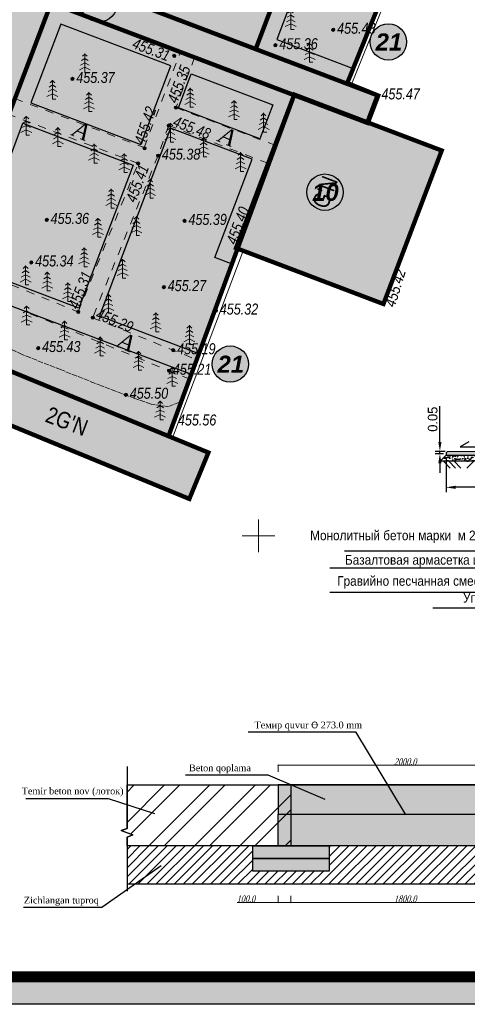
# Model space of a CAD drawing. Extents: x 339261 to 398512, y 4142390 to 4214102.
# Tile 2 of 36: x 398278 to 398319, y 4213857 to 4213947. Entities that reach past the tile are written whole.
import ezdxf
from ezdxf.enums import TextEntityAlignment as Align

# ---------------------------------------------------------------- set-up
doc = ezdxf.new("R2010")
doc.units = 0
doc.header["$LTSCALE"] = 0.5
doc.header["$MEASUREMENT"] = 0
for name, pattern in [('Build_Contour_Notresid_m1', [1, 1, 0]), ('Fence_Stone_Contour_Mr1m_m1', [1, 1, 0]), ('Footway_NotBorder_Line_m1', [3, 1.5, -1.5]), ('Relef_Horizontal_Basic_m1', [1, 1, 0]), ('ГОСТ 2.303 6', [12, 8, -1.5, 1, -1.5])]:
    doc.linetypes.add(name, pattern=pattern)
for name, color, linetype, lineweight in [('.', 7, 'Continuous', 15), ('Yozuvlar', 250, 'Continuous', 18), ('ОКНА', 5, 'Continuous', 15)]:
    doc.layers.add(name, color=color, linetype=linetype, lineweight=lineweight)
for name, color, linetype, lineweight, true_color in [('AUTO#_ROADS_EXIST_L', 7, 'Continuous', 15, 0x000000), ('AUTO#_ROADS_MTRAL_T', 7, 'Continuous', 15, 0x000000), ('GREEN_VGTAT_SRVEY_B', 7, 'Continuous', 15, 0x000000)]:
    doc.layers.add(name, color=color, linetype=linetype, lineweight=lineweight, true_color=true_color)
doc.layers.add('Bino', color=7, linetype='Continuous')
doc.layers.add('TREE', color=74, linetype='Continuous')
for name, color, linetype, true_color in [('BUILD_NORES_CNTUR_P', 7, 'Continuous', 0x000000), ('BUILD_NORES_TITLE_T', 7, 'Continuous', 0x000000), ('FENCE_GRDRL_#####_L', 7, 'Continuous', 0x000000), ('GEODS_POINT_GRID#_B', 7, 'Continuous', 0x000000), ('RELEF_HRZNT_BASIC_L', 7, 'Continuous', 0x000000), ('RELEF_POINT_PICKT_B', 7, 'Continuous', 0x000000), ('RELEF_POINT_PICKT_T', 7, 'Continuous', 0x000000)]:
    doc.layers.add(name, color=color, linetype=linetype, true_color=true_color)
doc.styles.add('ESKD1', font='times.ttf', dxfattribs={"width": 0.8, "oblique": 15})
doc.styles.add('seviyorum', font='times.ttf')
doc.styles.add('SHRFT', font='TXT', dxfattribs={"width": 0.875})
doc.styles.add('БМ-431 (Times New Roman К)', font='timesi.ttf', dxfattribs={"height": 1})
doc.styles.add('Д-431 (Arial Narrow К)', font='ARIALNI.TTF', dxfattribs={"height": 1})
doc.styles.add('Р-131 (Arial Narrow)', font='ARIALN.TTF', dxfattribs={"height": 1})
doc.linetypes.add('Fence_Stone_Mr1m_08_m1', pattern='A,8,[1,Topography.shx,S=0.8,R=90,X=0,Y=0],0', length=8)
doc.dimstyles.new('Copy of GENPLAN', dxfattribs={"dimtxt": 1, "dimasz": 0.8, "dimexe": 1.3, "dimexo": 1.5, "dimgap": 0.1, "dimtad": 1, "dimtoh": 1, "dimdec": 1, "dimzin": 0, "dimdsep": 46, "dimtxsty": 'ESKD1', "dimblk1": 'OBLIQUE', "dimblk2": 'OBLIQUE', "dimsah": 1, "dimcen": -1, "dimadec": 0, "dimazin": 1, "dimtfac": 0.75, "dimtdec": 1, "dimtmove": 0, "dimatfit": 2, "dimfxl": 1, "dimtvp": 1.2, "dimlwd": 5, "dimlwe": 5, "dimarcsym": 0})
doc.dimstyles.new('ISO-25', dxfattribs={"dimtxt": 2.5, "dimasz": 2.5, "dimexe": 1.25, "dimexo": 0.625, "dimtad": 1, "dimtxsty": 'Standard', "dimcen": 2.5, "dimadec": 0, "dimazin": 0, "dimtfac": 1, "dimtmove": 0, "dimatfit": 3, "dimfxl": 1, "dimarcsym": 0})
pattern_1 = [(12.949675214, (0, 0), (0.225141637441, 0.359598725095), [0.15, -0.45]), (102.949675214, (0.0899, -0.0563), (-0.359598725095, 0.225141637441), [0.15, -0.45])]

# ---------------------------------------------------------------- blocks, each defined once
blk = doc.blocks.new('GreenSpruce_m1')
at = {"layer": 'GREEN_VGTAT_SRVEY_B', "color": 18, "linetype": 'Continuous', "lineweight": 13, "true_color": 0x000000, "flags": 128}
for points in [[(-0.8, 1.4), (0, 1.8), (0.8, 1.4)], [(-0.62, 2.2), (0, 2.6), (0.62, 2.2)], [(-0.44, 3), (0, 3.4), (0.44, 3)], [(0, 3.5), (0, 0), (0.6, 0)], [(-1, 0.5), (0, 1), (1, 0.5)]]:
    blk.add_lwpolyline(points, dxfattribs=at)
blk = doc.blocks.new('CrossCoord_m1')
at = {"layer": 'GEODS_POINT_GRID#_B', "color": 3, "lineweight": 20, "true_color": 0x00ff00, "flags": 128}
for points in [[(0, 3), (0, -3)], [(-3, 0), (3, 0)]]:
    blk.add_lwpolyline(points, dxfattribs=at)
blk = doc.blocks.new('PointHight_m1')
at = {"layer": 'RELEF_POINT_PICKT_B', "linetype": 'Continuous', "lineweight": 15, "true_color": 0x000000}
h = blk.add_hatch(color=18, dxfattribs=at)
edge = h.paths.add_edge_path()
edge.add_arc((0, 0), 0.3, 0, 360)
at = {"layer": 'RELEF_POINT_PICKT_B', "color": 18, "linetype": 'Continuous', "lineweight": 15, "true_color": 0x000000}
blk.add_circle((0, 0), 0.3, dxfattribs=at)
blk.add_point((0, 0), dxfattribs=at)
blk = doc.blocks.new('wdqwqwwq')
at = {"layer": 'AUTO#_ROADS_EXIST_L', "color": 18, "linetype": 'Footway_NotBorder_Line_m1', "lineweight": 15, "true_color": 0x000000, "elevation": 455.213}
blk.add_lwpolyline([(398293.751, 4213914.285), (398242.71, 4213935.26), (398260.53, 4213979.88), (398261.861, 4213983.549)], dxfattribs=at)
at = {"layer": 'AUTO#_ROADS_EXIST_L', "color": 18, "linetype": 'Footway_NotBorder_Line_m1', "lineweight": 15, "true_color": 0x000000}
for points in [[(398256.669, 4213964.509), (398245.45, 4213935.82), (398283.556, 4213920.441), (398289.02, 4213933.98), (398277.233, 4213938.453), (398277.782, 4213939.898), (398289.568, 4213935.425), (398292.875, 4213944.137)], [(398294.172, 4213943.645), (398292.47, 4213939.07), (398301.51, 4213935.639)], [(398300.886, 4213933.996), (398291.81, 4213937.44), (398290.84, 4213934.69), (398290.84, 4213934.69)], [(398290.84, 4213934.69), (398284.874, 4213919.909), (398294.42, 4213916.056)]]:
    blk.add_lwpolyline(points, dxfattribs=at)
at = {"layer": 'BUILD_NORES_CNTUR_P', "color": 18, "linetype": 'Build_Contour_Notresid_m1', "lineweight": 13, "true_color": 0x000000, "flags": 128}
for points in [[(398287.968, 4213948.882), (398293.719, 4213964.038), (398305.494, 4213959.569), (398299.743, 4213944.413)], [(398259.8, 4213956.69), (398260.756, 4213959.209), (398310.863, 4213940.193), (398309.906, 4213937.673)], [(398264.25, 4213939.05), (398275.8, 4213934.67), (398281.088, 4213948.611), (398269.542, 4213952.993)], [(398269.911, 4213913.164), (398293.692, 4213903.376), (398295.431, 4213907.602), (398271.65, 4213917.38)]]:
    blk.add_lwpolyline(points, close=True, dxfattribs=at)
at = {"layer": 'BUILD_NORES_CNTUR_P', "color": 18, "linetype": 'Build_Contour_Notresid_m1', "lineweight": 13, "true_color": 0x000000, "elevation": 455.402}
blk.add_lwpolyline([(398303.264, 4213940.261), (398316.709, 4213935.158), (398311.395, 4213921.157), (398297.95, 4213926.26)], close=True, dxfattribs=at)
at = {"layer": 'FENCE_GRDRL_#####_L', "color": 18, "linetype": 'Fence_Stone_Contour_Mr1m_m1', "lineweight": 13, "true_color": 0x000000}
for points, elevation in [([(398308.072, 4213941.252), (398314.41, 4213956.93), (398323.68, 4213978.89), (398341.708, 4213971.28)], 455.484), ([(398291.794, 4213909.099), (398298.231, 4213926.153)], 455.56)]:
    blk.add_lwpolyline(points, dxfattribs=dict(at, elevation=elevation))
at = {"layer": 'FENCE_GRDRL_#####_L', "color": 18, "linetype": 'Fence_Stone_Mr1m_08_m1', "lineweight": 13, "true_color": 0x000000}
for points, elevation in [([(398308.447, 4213941.11), (398314.78, 4213956.777), (398323.893, 4213978.366), (398341.552, 4213970.911)], 455.484), ([(398292.168, 4213908.958), (398298.606, 4213926.012)], 455.56)]:
    blk.add_lwpolyline(points, dxfattribs=dict(at, elevation=elevation))
at = {"layer": 'RELEF_HRZNT_BASIC_L', "color": 34, "linetype": 'Relef_Horizontal_Basic_m1', "lineweight": 15, "true_color": 0xa55200, "elevation": 455.5}
blk.add_lwpolyline([(398293.007, 4213912.312), (398292.81, 4213912.2), (398291.72, 4213911.79), (398290.21, 4213912.03), (398288.72, 4213912.53), (398285.68, 4213913.69), (398282.02, 4213915.14), (398278.46, 4213916.54), (398275.92, 4213917.76), (398274.56, 4213918.82), (398273.23, 4213919.93), (398272.77, 4213920.48), (398272.53, 4213920.77), (398271.82, 4213921.84), (398270.59, 4213923.63), (398270.425, 4213923.87)], dxfattribs=at)
at = {"layer": 'GEODS_POINT_GRID#_B', "color": 3, "true_color": 0x00ff00, "xscale": 0.5, "yscale": 0.5, "zscale": 0.5}
blk.add_blockref('CrossCoord_m1', (398300, 4213900), dxfattribs=at)
at = {"layer": 'GREEN_VGTAT_SRVEY_B', "color": 18, "true_color": 0x000000, "xscale": 0.5, "yscale": 0.5, "zscale": 0.5}
for p in [(398302.939, 4213946.214), (398304.664, 4213943.216), (398284.161, 4213942.258), (398281.205, 4213939.842), (398293.777, 4213939.118), (398284.537, 4213938.72), (398297.769, 4213937.978), (398278.819, 4213936.548), (398300.458, 4213936.839), (398281.703, 4213935.529), (398291.972, 4213935.919), (398285.01, 4213934.019), (398294.995, 4213934.582), (398287.754, 4213933.14), (398298.363, 4213933.245), (398290.114, 4213930.814), (398286.569, 4213929.906), (398285.36, 4213927.25), (398288.862, 4213927.407), (398284.095, 4213924.56), (398287.609, 4213923.504), (398278.762, 4213922.909), (398280.732, 4213922.349), (398282.616, 4213921.371), (398286.314, 4213920.313), (398278.855, 4213919.245), (398290.632, 4213918.631), (398282.312, 4213917.881), (398293.698, 4213917.466), (398285.555, 4213916.431), (398289.055, 4213915.11), (398292.135, 4213913.65), (398291.025, 4213910.581)]:
    blk.add_blockref('GreenSpruce_m1', p, dxfattribs=at)
at = {"layer": 'RELEF_POINT_PICKT_B', "color": 18, "true_color": 0x000000, "xscale": 0.5, "yscale": 0.5, "zscale": 0.5}
for p in [(398306.82, 4213946.18, 455.426), (398301.55, 4213944.77, 455.364), (398292.32, 4213943.79, 455.31), (398283.03, 4213941.69, 455.365), (398310.86, 4213940.19, 455.47), (398292.47, 4213939.07, 455.353), (398291.81, 4213937.44, 455.48), (398289.61, 4213935.36, 455.419), (398290.84, 4213934.69, 455.382), (398289.02, 4213933.98, 455.405), (398280.69, 4213928.83, 455.362), (398293.26, 4213928.74, 455.386), (398297.95, 4213926.26, 455.402), (398279.28, 4213924.95, 455.338), (398291.37, 4213922.7, 455.269), (398311.39, 4213921.16, 455.42), (398283.56, 4213920.43, 455.305), (398296.12, 4213920.56, 455.32), (398284.89, 4213919.91, 455.287), (398279.91, 4213917.14, 455.429), (398292.23, 4213916.94, 455.193), (398291.84, 4213915.07, 455.213), (398287.91, 4213912.88, 455.496), (398292.3, 4213910.44, 455.56)]:
    blk.add_blockref('PointHight_m1', p, dxfattribs=at)
at = {"layer": 'AUTO#_ROADS_MTRAL_T', "color": 18, "true_color": 0x000000, "style": 'БМ-431 (Times New Roman К)'}
for p in [(398283.553, 4213936.281, -455.213), (398296.873, 4213935.744, -455.213), (398287.649, 4213917.007)]:
    blk.add_text('A', height=1.5, rotation=336.71429, dxfattribs=at).set_placement(p, align=Align.CENTER)
at = {"layer": 'BUILD_NORES_TITLE_T', "color": 18, "true_color": 0x000000, "style": 'Р-131 (Arial Narrow)'}
for s, rotation, p in [("G'N", 69.21698, (398306.058, 4213931.358, 455.601)), ("2G'N", 339.21698, (398282.525, 4213910.463, 455.604))]:
    blk.add_text(s, height=1.5, rotation=rotation, dxfattribs=at).set_placement(p, align=Align.MIDDLE)
at = {"layer": 'RELEF_POINT_PICKT_T', "color": 18, "true_color": 0x000000, "style": 'Д-431 (Arial Narrow К)'}
for s, p in [('455.43', (398307.17, 4213946.315, 455.426)), ('455.36', (398301.9, 4213944.905, 455.364)), ('455.37', (398283.38, 4213941.825, 455.365)), ('455.47', (398311.21, 4213940.325, 455.47)), ('455.38', (398291.19, 4213934.825, 455.382)), ('455.36', (398281.04, 4213928.965, 455.362)), ('455.39', (398293.61, 4213928.875, 455.386)), ('455.34', (398279.63, 4213925.085, 455.338)), ('455.27', (398291.72, 4213922.835, 455.269)), ('455.32', (398296.47, 4213920.695, 455.32)), ('455.43', (398280.26, 4213917.275, 455.429)), ('455.19', (398292.58, 4213917.075, 455.193)), ('455.21', (398292.19, 4213915.205, 455.213)), ('455.50', (398288.26, 4213913.015, 455.496)), ('455.56', (398292.65, 4213910.575, 455.56))]:
    blk.add_text(s, height=1, dxfattribs=at).set_placement(p, align=Align.MIDDLE_LEFT)
for s, rotation, p in [('455.31', 339.21698, (398288.585, 4213945, 455.31)), ('455.35', 69.21698, (398292.11, 4213939.574, 455.353)), ('455.42', 71.37497, (398289.104, 4213935.79, 455.419)), ('455.48', 339.21698, (398292.294, 4213937.874, 455.48)), ('455.41', 69.21698, (398288.324, 4213930.513, 455.405)), ('455.40', 69.21698, (398297.485, 4213926.676, 455.402)), ('455.42', 73.01387, (398311.953, 4213920.949, 455.42)), ('455.31', 68.24379, (398283.083, 4213920.805, 455.305)), ('455.29', 337.80511, (398285.265, 4213920.324, 455.287))]:
    blk.add_text(s, height=1, rotation=rotation, dxfattribs=at).set_placement(p, align=Align.MIDDLE_LEFT)
blk = doc.blocks.new('ЦЕППП3П')
at = {"layer": '.', "linetype": 'ByBlock', "lineweight": 30, "true_color": 0xffffff}
h = blk.add_hatch(color=7, dxfattribs=at)
h.dxf.hatch_style = 1
edge = h.paths.add_edge_path()
edge.add_arc((45296.45, 54957.093), 1.274, 0, 360)
at = {"color": 0, "linetype": 'ByBlock', "lineweight": 25}
blk.add_circle((45296.45, 54957.093), 1.274, dxfattribs=at)
blk = doc.blocks.new('_Oblique')
at = {"color": 0, "linetype": 'ByBlock', "lineweight": -2}
blk.add_line((-0.5, -0.5), (0.5, 0.5), dxfattribs=at)
blk = doc.blocks.new('*D123')
at = {"color": 0, "lineweight": 5, "transparency": 16777216}
for p, q in [((391864.35, 4215520.66), (391858.27, 4215520.66)), ((391864.35, 4215521.66), (391864.35, 4215520.66)), ((391866.24, 4215520.66), (391864.35, 4215520.66)), ((391866.24, 4215521.66), (391866.24, 4215520.66))]:
    blk.add_line(p, q, dxfattribs=at)
at = {"layer": 'Defpoints', "color": 0, "lineweight": 30, "transparency": 16777216}
for p in [(391864.35, 4215529.05), (391866.24, 4215529.05), (391866.24, 4215520.66)]:
    blk.add_point(p, dxfattribs=at)
at = {"color": 0, "lineweight": 5, "transparency": 16777216, "xscale": 0.1, "yscale": 0.1, "zscale": 0.1, "rotation": 180}
blk.add_blockref('_Oblique', (391864.35, 4215520.66), dxfattribs=at)
at = {"color": 0, "lineweight": 5, "transparency": 16777216, "xscale": 0.1, "yscale": 0.1, "zscale": 0.1}
blk.add_blockref('_Oblique', (391866.24, 4215520.66), dxfattribs=at)
at = {"color": 0, "lineweight": 30, "transparency": 16777216, "insert": (391859.56, 4215521.18), "char_height": 0.1, "attachment_point": 5, "style": 'ESKD1'}
blk.add_mtext('{\\H10x;100.0}', dxfattribs=at)
blk = doc.blocks.new('*D124')
at = {"color": 0, "lineweight": 5, "transparency": 16777216}
for p, q in [((391866.24, 4215521.66), (391866.24, 4215520.66)), ((391866.24, 4215520.66), (391900.14, 4215520.66)), ((391900.14, 4215521.66), (391900.14, 4215520.66))]:
    blk.add_line(p, q, dxfattribs=at)
at = {"layer": 'Defpoints', "color": 0, "lineweight": 30, "transparency": 16777216}
for p in [(391866.24, 4215529.05), (391900.14, 4215529.05), (391900.14, 4215520.66)]:
    blk.add_point(p, dxfattribs=at)
at = {"color": 0, "lineweight": 5, "transparency": 16777216, "xscale": 0.1, "yscale": 0.1, "zscale": 0.1, "rotation": 180}
blk.add_blockref('_Oblique', (391866.24, 4215520.66), dxfattribs=at)
at = {"color": 0, "lineweight": 5, "transparency": 16777216, "xscale": 0.1, "yscale": 0.1, "zscale": 0.1}
blk.add_blockref('_Oblique', (391900.14, 4215520.66), dxfattribs=at)
at = {"color": 0, "lineweight": 30, "transparency": 16777216, "insert": (391883.19, 4215521.18), "char_height": 0.1, "attachment_point": 5, "style": 'ESKD1'}
blk.add_mtext('{\\H10x;1800.0}', dxfattribs=at)
blk = doc.blocks.new('*D126')
at = {"color": 0, "lineweight": 5, "transparency": 16777216}
for p, q in [((391864.35, 4215540.02), (391864.35, 4215541.02)), ((391864.35, 4215541.02), (391902.03, 4215541.02)), ((391902.03, 4215540.02), (391902.03, 4215541.02))]:
    blk.add_line(p, q, dxfattribs=at)
at = {"layer": 'Defpoints', "color": 0, "lineweight": 30, "transparency": 16777216}
for p in [(391902.03, 4215541.02), (391864.35, 4215531.41), (391902.03, 4215531.41)]:
    blk.add_point(p, dxfattribs=at)
at = {"color": 0, "lineweight": 5, "transparency": 16777216, "xscale": 0.1, "yscale": 0.1, "zscale": 0.1, "rotation": 180}
blk.add_blockref('_Oblique', (391864.35, 4215541.02), dxfattribs=at)
at = {"color": 0, "lineweight": 5, "transparency": 16777216, "xscale": 0.1, "yscale": 0.1, "zscale": 0.1}
blk.add_blockref('_Oblique', (391902.03, 4215541.02), dxfattribs=at)
at = {"color": 0, "lineweight": 30, "transparency": 16777216, "insert": (391883.19, 4215541.54), "char_height": 0.1, "attachment_point": 5, "style": 'ESKD1'}
blk.add_mtext('{\\H10x;2000.0}', dxfattribs=at)
blk = doc.blocks.new('*D134')
at = {"color": 0, "lineweight": -2, "transparency": 16777216}
for p, q in [((-925.83, 1246.2), (-925.83, 1237.27)), ((-885.83, 1247.2), (-885.83, 1237.27)), ((-888.33, 1238.52), (-923.33, 1238.52))]:
    blk.add_line(p, q, dxfattribs=at)
at = {"color": 0, "lineweight": 40, "transparency": 16777216}
for points in [[(-923.33, 1238.94), (-923.33, 1238.11), (-925.83, 1238.52)], [(-888.33, 1238.94), (-888.33, 1238.11), (-885.83, 1238.52)]]:
    blk.add_solid(points, dxfattribs=at)
at = {"layer": 'Defpoints', "color": 0, "lineweight": 40, "transparency": 16777216}
for p in [(-885.83, 1247.83), (-925.83, 1246.83), (-925.83, 1238.52)]:
    blk.add_point(p, dxfattribs=at)
at = {"color": 0, "transparency": 16777216, "insert": (-905.83, 1240.4), "char_height": 2.5, "attachment_point": 5}
blk.add_mtext('4.0 ~ 6.0', dxfattribs=at)
blk = doc.blocks.new('*D136')
at = {"color": 0, "lineweight": -2, "transparency": 16777216}
for p, q in [((-927.43, 1250.33), (-927.43, 1259.58)), ((-926.05, 1247.83), (-928.68, 1247.83)), ((-927.43, 1247.24), (-927.43, 1247.83)), ((-926.46, 1247.24), (-928.68, 1247.24)), ((-927.43, 1244.74), (-927.43, 1242.24))]:
    blk.add_line(p, q, dxfattribs=at)
at = {"color": 0, "lineweight": 40, "transparency": 16777216}
for points in [[(-927.84, 1250.33), (-927.01, 1250.33), (-927.43, 1247.83)], [(-927.84, 1244.74), (-927.01, 1244.74), (-927.43, 1247.24)]]:
    blk.add_solid(points, dxfattribs=at)
at = {"layer": 'Defpoints', "color": 0, "lineweight": 40, "transparency": 16777216}
for p in [(-927.43, 1247.83), (-925.43, 1247.83), (-925.83, 1247.24)]:
    blk.add_point(p, dxfattribs=at)
at = {"color": 0, "transparency": 16777216, "insert": (-929.3, 1256.2), "char_height": 2.5, "attachment_point": 5, "rotation": 90}
blk.add_mtext('0.05', dxfattribs=at)
blk = doc.blocks.new('RQVWEVRQWE')
at = {"layer": '.', "lineweight": 30, "true_color": 0x000000}
h = blk.add_hatch(dxfattribs=at)
h.set_pattern_fill('ANSI32', color=18, scale=0.5)
h.set_pattern_definition([(45, (390356.8525, 4215436.1857), (-3.367596, 3.367596), []), (45, (390359.0975, 4215436.1857), (-3.367596, 3.367596), [])])
h.paths.add_polyline_path([(391841.93, 4215538.1), (391866.24, 4215538.1), (391866.24, 4215529.05), (391841.93, 4215529.05), (391841.93, 4215530.34), (391842.8, 4215530.68), (391841.93, 4215530.99), (391841.06, 4215531.31), (391841.93, 4215531.64)])
h.paths.add_polyline_path([(391924.46, 4215538.1), (391900.14, 4215538.1), (391900.14, 4215529.05), (391924.46, 4215529.05), (391924.46, 4215530.36), (391925.33, 4215530.68), (391924.46, 4215531), (391923.58, 4215531.32), (391924.46, 4215531.64)])
h = blk.add_hatch(dxfattribs=at)
h.set_pattern_fill('AR-CONC', color=18, scale=0.01)
h.set_pattern_definition([(50, (390356.8525, 4215436.1857), (1.8218467, -0.1593909), [0.1905, -2.0955]), (355, (390356.8525, 4215436.1857), (-0.3524342, 1.9105685), [0.1524, -1.6764058]), (100.45144, (390357.0043, 4215436.1724), (1.4694125, 1.7511775), [0.1619, -1.7809024]), (46.1842, (390356.8525, 4215436.6937), (2.7107904, -0.4204233), [0.28575, -3.14325]), (96.63556, (390357.0784, 4215436.6587), (2.3740413, 2.4742612), [0.24285, -2.671356]), (351.18415, (390356.8525, 4215436.6937), (2.3740413, 2.474261), [0.2285997, -2.5145973]), (21, (390357.1065, 4215436.5667), (1.5161439, -1.022652), [0.1905, -2.0955]), (326, (390357.1065, 4215436.5667), (0.6180203, 1.8418797), [0.1524, -1.6764]), (71.45144, (390357.2328, 4215436.4815), (2.1341642, 0.8192277), [0.1619, -1.7808994]), (37.5, (390356.8525, 4215436.1857), (0.03088603, 0.8455504), [0, -1.65608, 0, -1.7018, 0, -1.68275]), (7.5, (390356.8525, 4215436.1857), (0.6681966, 1.00180575), [0, -0.97028, 0, -1.61798, 0, -0.64135]), (327.5, (390356.28606, 4215436.1857), (1.35590595, -0.05728744), [0, -0.635, 0, -1.9812, 0, -2.6289]), (317.5, (390356.032, 4215436.1857), (1.4812918, 0.2542649), [0, -0.8255, 0, -1.31572, 0, -1.8669])])
h.paths.add_polyline_path([(391902.03, 4215538.1), (391864.35, 4215538.1), (391864.35, 4215533.76), (391902.03, 4215533.76)])
h.paths.add_polyline_path([(391860.58, 4215529.05), (391871.89, 4215529.05), (391871.89, 4215527.17), (391860.58, 4215527.17)])
h.paths.add_polyline_path([(391905.8, 4215529.05), (391894.49, 4215529.05), (391894.49, 4215527.17), (391905.8, 4215527.17)])
at = {"layer": '.', "lineweight": 30, "true_color": 0xe0a800}
h = blk.add_hatch(color=42, dxfattribs=at)
h.dxf.hatch_style = 1
h.paths.add_polyline_path([(391864.35, 4215533.76), (391902.03, 4215533.76), (391902.03, 4215529.05), (391864.35, 4215529.05)])
at = {"layer": '.', "lineweight": 30, "true_color": 0x000000}
h = blk.add_hatch(dxfattribs=at)
h.set_pattern_fill('ANSI31', color=18, scale=0.3)
h.set_pattern_definition([(45, (390356.8525, 4215436.1857), (-0.6735192, 0.6735192), [])])
h.paths.add_polyline_path([(391894.49, 4215529.05), (391871.89, 4215529.05), (391871.89, 4215525.29), (391860.58, 4215525.29), (391860.58, 4215529.05), (391841.93, 4215529.05), (391841.93, 4215523.4), (391924.46, 4215523.4), (391924.46, 4215529.05), (391905.8, 4215529.05), (391905.8, 4215525.29), (391894.49, 4215525.29)])
at = {"lineweight": 30, "true_color": 0x000000}
h = blk.add_hatch(dxfattribs=at)
h.set_pattern_fill('GRAVEL', color=18, scale=1.883809)
h.set_pattern_definition([(228.0127875, (377084.82224, 4217746.22575), (-15.0704704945, -16.9542793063), [0.2534401, -25.09061543]), (184.9697407, (377084.6527, 4217746.037365), (22.60570574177, 1.8838088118), [0.43491117, -43.05619247]), (132.5104471, (377084.21943, 4217745.99969), (18.8380881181, -20.72189692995), [0.30666147, -30.35952422]), (267.273689, (377083.48474, 4217745.52874), (1.8838088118, 37.6761762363), [0.3960482, -39.20876404]), (292.8336542, (377083.4659, 4217745.13314), (-9.41904405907, 22.60570574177), [0.3883566, -38.44735694]), (357.273689, (377083.61661, 4217744.77521), (-37.6761762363, 1.8838088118), [0.3960482, -39.20876404]), (37.69424047, (377084.01221, 4217744.756375), (-24.48951455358, -18.83808811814), [0.52375348, -51.85155224]), (72.2553284, (377084.426645, 4217745.07662), (13.1866616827, 41.4437938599), [0.4944772, -48.95326142]), (121.4295656, (377084.57735, 4217745.547575), (-15.0704704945, 24.4895145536), [0.39738947, -39.34160095]), (175.2363583, (377084.37013, 4217745.88666), (20.72189693, -1.8838088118), [0.45368144, -22.23038053]), (222.3974378, (377083.918017, 4217745.924336), (-22.60570574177, -20.72189692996), [0.58670849, -58.08418353]), (138.8140748, (377085.34971, 4217745.5099), (-13.1866616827, 11.3028528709), [0.20025076, -19.8249116]), (171.4692344, (377085.19901, 4217745.641765), (24.4895145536, -3.7676176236), [0.38097584, -37.71669963]), (225, (377084.8222, 4217745.6983), (-2e-16, -1.88380881), [0.26641013, -2.39769784]), (203.1985905, (377084.69038, 4217745.92434), (9.419044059, 3.7676176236), [0.1434671, -14.20319337]), (291.8014095, (377084.5585, 4217745.86782), (-1.883808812, 5.6514264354), [0.20289186, -9.94172906]), (30.9637565, (377084.63386, 4217745.67944), (5.6514264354, 3.7676176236), [0.3295328, -10.65486577]), (161.565051, (377084.91644, 4217745.849), (3.767617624, -1.883808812), [0.23828486, -5.71884166]), (16.3895403, (377083.4659, 4217745.86782), (18.83808811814, 5.65142643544), [0.33381092, -33.04736627]), (70.3461759, (377083.78615, 4217745.96201), (-7.5352352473, -20.72189693), [0.2800489, -27.7247824]), (293.1985905, (377084.91644, 4217746.22575), (-3.7676176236, 9.419044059), [0.28693234, -14.05972815]), (343.6104597, (377085.02946, 4217745.96201), (-18.83808811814, 5.65142643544), [0.33381092, -33.04736627]), (339.4439548, (377083.4659, 4217744.69986), (-9.419044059, 3.7676176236), [0.32190525, -15.7733643]), (294.7751406, (377083.76731, 4217744.58683), (-9.4190440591, 20.72189693), [0.26971998, -26.7023175]), (66.8014095, (377084.93527, 4217744.34194), (3.7676176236, 9.419044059), [0.28693234, -14.05972815]), (17.3540246, (377085.0483, 4217744.60567), (-24.4895145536, -7.53523524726), [0.31578475, -31.26260524]), (69.4439548, (377084.0122, 4217744.34194), (-3.7676176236, -9.419044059), [0.16095262, -15.93431692]), (101.3099325, (377084.82224, 4217744.34194), (-1.883808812, 7.535235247), [0.0960554, -9.50952248]), (165.9637565, (377084.8034, 4217744.43613), (5.651426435, -1.883808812), [0.3883566, -7.3787861]), (186.00900596, (377084.426645, 4217744.53032), (18.83808811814, 1.8838088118), [0.35990167, -35.63021514]), (303.6900675, (377084.63386, 4217745.5099), (-1.883808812, 3.767617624), [0.27168667, -6.5204826]), (353.1572266, (377084.78457, 4217745.28384), (32.02474980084, -3.76761762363), [0.47433176, -46.95876213]), (60.9453959, (377085.25552, 4217745.22733), (-7.5352352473, -13.1866616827), [0.19394942, -19.20104936]), (90, (377085.3497, 4217745.3969), (-1.8838088, 1.8838088), [0.11302853, -1.77078028]), (120.2564372, (377084.38897, 4217744.58683), (7.5352352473, -13.1866616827), [0.26170626, -25.90900215]), (48.0127875, (377084.2571, 4217744.81289), (15.0704704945, 16.9542793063), [0.5068802, -24.83717533]), (0, (377084.5962, 4217745.1897), (1.8838088, 1.8838088), [0.4897903, -1.39401852]), (325.3048465, (377085.08598, 4217745.18965), (18.8380881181, -13.1866616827), [0.29785655, -29.48777606]), (254.0546041, (377085.33087, 4217745.0201), (-1.883808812, -7.5352352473), [0.27428633, -13.44004883]), (207.64597536, (377085.25552, 4217744.756375), (-35.79236742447, -18.83808811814), [0.44658514, -44.21200227]), (175.42607874, (377084.85992, 4217744.549156), (-24.4895145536, 1.8838088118), [0.47245737, -46.77322728])])
h.paths.add_polyline_path([(391860.58, 4215527.17), (391871.89, 4215527.17), (391871.89, 4215525.29), (391860.58, 4215525.29)])
h.paths.add_polyline_path([(391905.8, 4215527.17), (391894.49, 4215527.17), (391894.49, 4215525.29), (391905.8, 4215525.29)])
at = {"color": 18, "lineweight": 30, "true_color": 0x000000}
for points in [[(391859.91, 4215545.95), (391875.81, 4215545.95), (391883.19, 4215533.76)], [(391850.61, 4215539.58), (391862.81, 4215539.58), (391871.26, 4215535.97)], [(391866.24, 4215538.1), (391900.14, 4215538.1)], [(391826.91, 4215536.09), (391839.11, 4215536.09), (391845.98, 4215533.86)], [(391826.58, 4215519.97), (391838.19, 4215519.97), (391846.97, 4215526.13)]]:
    blk.add_lwpolyline(points, dxfattribs=at)
at = {"linetype": 'Continuous', "transparency": 33554687}
blk.add_lwpolyline([(391841.93, 4215540.82), (391841.93, 4215531.64), (391841.05, 4215531.32), (391842.8, 4215530.68), (391841.93, 4215530.36), (391841.93, 4215522.31)], dxfattribs=at)
at = {"color": 18, "lineweight": 30, "true_color": 0x000000}
for points in [[(391841.93, 4215538.1), (391866.24, 4215538.1), (391866.24, 4215529.05), (391841.93, 4215529.05), (391841.93, 4215530.34), (391842.8, 4215530.68), (391841.93, 4215530.99), (391841.06, 4215531.31), (391841.93, 4215531.64)], [(391902.03, 4215538.1), (391864.35, 4215538.1), (391864.35, 4215533.76), (391902.03, 4215533.76)], [(391894.49, 4215529.05), (391871.89, 4215529.05), (391871.89, 4215525.29), (391860.58, 4215525.29), (391860.58, 4215529.05), (391841.93, 4215529.05), (391841.93, 4215523.4), (391924.46, 4215523.4), (391924.46, 4215529.05), (391905.8, 4215529.05), (391905.8, 4215525.29), (391894.49, 4215525.29)], [(391860.58, 4215529.05), (391871.89, 4215529.05), (391871.89, 4215527.17), (391860.58, 4215527.17)], [(391860.58, 4215527.17), (391871.89, 4215527.17), (391871.89, 4215525.29), (391860.58, 4215525.29)]]:
    blk.add_lwpolyline(points, close=True, dxfattribs=at)
at = {"lineweight": 30}
blk.add_lwpolyline([(391864.35, 4215533.76), (391902.03, 4215533.76), (391902.03, 4215529.05), (391864.35, 4215529.05)], close=True, dxfattribs=at)
at = {"layer": 'ОКНА', "color": 18, "true_color": 0x000000, "style": 'seviyorum'}
for s, p in [(' Темир quvur Ꝋ 273.0 mm', (391860.45, 4215546.49)), (' Beton qoplama  ', (391850.74, 4215540.12)), ('Temir beton nov (лоток)', (391826.3, 4215536.7)), ('Zichlangan tuproq', (391826.63, 4215520.5))]:
    blk.add_text(s, height=1.0001, dxfattribs=at).set_placement(p)
at = {"color": 5, "lineweight": 30}
dim = blk.add_aligned_dim(p1=(391864.35, 4215531.41), p2=(391902.03, 4215531.41), distance=9.61, text='{\\H10x;2000.0}', dimstyle='Copy of GENPLAN', dxfattribs=at)
dim.commit()
dim.dimension.update_dxf_attribs({"geometry": '*D126', "text_midpoint": (391883.19, 4215541.54)})
dim = blk.add_linear_dim(base=(391866.24, 4215520.66), p1=(391864.35, 4215529.05), p2=(391866.24, 4215529.05), angle=0, text='{\\H10x;100.0}', dimstyle='Copy of GENPLAN', dxfattribs=at)
dim.commit()
dim.dimension.update_dxf_attribs({"geometry": '*D123', "text_midpoint": (391859.56, 4215520.66), "dimtype": 129})
dim = blk.add_linear_dim(base=(391900.14, 4215520.66), p1=(391866.24, 4215529.05), p2=(391900.14, 4215529.05), angle=180, text='{\\H10x;1800.0}', dimstyle='Copy of GENPLAN', override={"dimtmove": 1}, dxfattribs=at)
dim.commit()
dim.dimension.update_dxf_attribs({"geometry": '*D124', "text_midpoint": (391883.19, 4215521.18)})
blk = doc.blocks.new('wertwervwret534vwert')
h = blk.add_hatch(color=8)
h.dxf.hatch_style = 1
h.paths.add_polyline_path([(-885.833, 1247.449), (-886.246, 1247.832), (-905.633, 1248.036), (-925.428, 1247.828), (-925.833, 1247.449), (-925.833, 1246.828), (-885.833, 1246.828)])
h = blk.add_hatch()
h.set_pattern_fill('AR-CONC', color=256, scale=0.01)
h.set_pattern_definition([(50, (-18813.843, -11207.8248), (1.82184669, -0.15939086), [0.1905, -2.0955]), (355, (-18813.843, -11207.8248), (-0.35243421, 1.91056845), [0.1524, -1.67640584]), (100.451445, (-18813.6911, -11207.8381), (1.46941247, 1.75117752), [0.16190009, -1.78090245]), (46.1842, (-18813.843, -11207.3168), (2.7107904, -0.42042328), [0.28575, -3.14325]), (96.635558, (-18813.617, -11207.3518), (2.37404134, 2.47426125), [0.24285023, -2.67135608]), (351.184151, (-18813.843, -11207.3168), (2.37404134, 2.47426125), [0.22859967, -2.51459732]), (21, (-18813.589, -11207.4438), (1.51614391, -1.02265198), [0.1905, -2.0955]), (326, (-18813.589, -11207.4438), (0.61802028, 1.84187966), [0.1524, -1.6764]), (71.451445, (-18813.4626, -11207.529), (2.13416419, 0.81922769), [0.16190009, -1.78089938]), (37.5, (-18813.84294, -11207.8248), (0.030886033, 0.845550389), [0, -1.65608, 0, -1.7018, 0, -1.68275]), (7.5, (-18813.8429, -11207.8248), (0.668196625, 1.00180575), [0, -0.97028, 0, -1.61798, 0, -0.64135]), (327.5, (-18814.40936, -11207.8248), (1.355905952, -0.05728744), [0, -0.635, 0, -1.9812, 0, -2.6289]), (317.5, (-18814.6634, -11207.8248), (1.481291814, 0.25426491), [0, -0.8255, 0, -1.31572, 0, -1.8669])])
h.paths.add_polyline_path([(-885.833, 1246.828), (-885.833, 1245.328), (-927.333, 1245.328), (-925.833, 1246.828)])
for p, q in [((-919.937, 1250.347), (-922.166, 1249.052)), ((-925.833, 1247.449), (-925.833, 1246.828)), ((-922.166, 1249.052), (-910.062, 1249.052)), ((-927.333, 1245.328), (-925.833, 1246.828)), ((-885.833, 1245.328), (-927.333, 1245.328)), ((-926.506, 1245.328), (-924.762, 1243.47)), ((-925.833, 1246.828), (-885.833, 1246.828)), ((-925.111, 1245.328), (-923.367, 1243.47)), ((-923.716, 1245.328), (-921.971, 1243.47)), ((-918.656, 1245.328), (-920.4, 1243.47))]:
    blk.add_line(p, q)
at = {"color": 1}
for p, q in [((-952.205, 1221.994), (-891.406, 1221.994)), ((-955.976, 1217.617), (-891.406, 1217.617)), ((-955.976, 1211.297), (-891.406, 1211.297)), ((-929.259, 1207.268), (-891.406, 1207.268))]:
    blk.add_line(p, q, dxfattribs=at)
for points in [[(-925.833, 1247.449), (-925.428, 1247.828)], [(-925.428, 1247.828), (-905.63, 1248.036), (-886.246, 1247.832)]]:
    blk.add_lwpolyline(points)
at = {"color": 1, "char_height": 2.5, "attachment_point": 1, "style": 'SHRFT'}
for s, insert, width in [('{\\fArial|b0|i0|c204|p34;Монолитный\\fArial|b0|i0|c0|p34; \\fArial|b0|i0|c204|p34;бетон\\fArial|b0|i0|c0|p34; \\fArial|b0|i0|c204|p34;марки\\fArial|b0|i0|c0|p34;  \\fArial|b0|i0|c204|p34;м\\fArial|b0|i0|c0|p34; 200 \\fArial|b0|i0|c204|p34;слоем\\fArial|b0|i0|c0|p34; h=14 \\fArial|b0|i0|c204|p34;см}', (-961.093, 1227.29), 73.11706), ('\\pi1.5722;{\\fArial|b0|i0|c204|p34;Базалтовая\\fArial|b0|i0|c0|p34; \\fArial|b0|i0|c204|p34;армасетка\\fArial|b0|i0|c0|p34; \\fArial|b0|i0|c204|p34;шагом\\fArial|b0|i0|c0|p34; 15 \\fArial|b0|i0|c204|p34;х\\fArial|b0|i0|c0|p34; 15 \\fArial|b0|i0|c204|p34;см\\fArial|b0|i0|c0|p34;.}', (-953.637, 1220.938), 73.11706), ('{\\fArial|b0|i0|c204|p34;Гравийно\\fArial|b0|i0|c0|p34; \\fArial|b0|i0|c204|p34;песчанная\\fArial|b0|i0|c0|p34; \\fArial|b0|i0|c204|p34;смес\\fArial|b0|i0|c0|p34; \\fArial|b0|i0|c204|p34;слоем\\fArial|b0|i0|c0|p34; h= 15 \\fArial|b0|i0|c204|p34;см}', (-954.07, 1215.466), 67.22268), ('\\pi35.18;{\\fArial|b0|i0|c204|p34;Уплотнений\\fArial|b0|i0|c0|p34; \\fArial|b0|i0|c204|p34;грунт}', (-956.609, 1211.098), 67.22268)]:
    blk.add_mtext(s, dxfattribs=dict(at, insert=insert, width=width))
for base, p1, p2, angle, text, picture, middle in [((-927.426, 1247.828), (-925.833, 1247.238), (-925.428, 1247.828), 90, '0.05', '*D136', (-929.301, 1256.203)), ((-925.833, 1238.522), (-885.833, 1247.828), (-925.833, 1246.828), 180, '4.0 ~ 6.0', '*D134', (-905.833, 1240.398))]:
    dim = blk.add_linear_dim(base=base, p1=p1, p2=p2, angle=angle, text=text, dimstyle='ISO-25')
    dim.commit()
    dim.dimension.update_dxf_attribs({"geometry": picture, "text_midpoint": middle})

msp = doc.modelspace()

# ---------------------------------------------------------------- hatches: boundary and pattern name
at = {"linetype": 'ByBlock', "lineweight": 30}
h = msp.add_hatch(color=31, dxfattribs=at)
h.dxf.hatch_style = 1
h.paths.add_polyline_path([(398269.911, 4213913.164), (398293.692, 4213903.376), (398295.431, 4213907.602), (398271.65, 4213917.39)])
h.paths.add_polyline_path([(398233.82, 4213932.97), (398238.21, 4213945.148), (398234.792, 4213946.38), (398230.402, 4213934.202)])
h.paths.add_polyline_path([(398238.21, 4213945.148), (398239.555, 4213948.88), (398230.099, 4213952.289), (398228.754, 4213948.556)])
h.paths.add_polyline_path([(398241.29, 4213955.94), (398249.202, 4213975.971), (398245.145, 4213977.573), (398237.233, 4213957.542)])
h = msp.add_hatch(color=31, dxfattribs=at)
h.dxf.hatch_style = 1
h.paths.add_polyline_path([(398269.617, 4213955.847), (398257.842, 4213960.312), (398263.59, 4213975.47), (398275.365, 4213971.005)])
h.paths.add_polyline_path([(398299.743, 4213944.413), (398287.97, 4213948.878), (398293.72, 4213964.04), (398305.492, 4213959.576)])
h.paths.add_polyline_path([(398259.8, 4213956.69), (398309.912, 4213937.686), (398310.863, 4213940.193), (398260.75, 4213959.196)])
h.paths.add_polyline_path([(398264.25, 4213939.05), (398275.802, 4213934.669), (398281.088, 4213948.611), (398269.537, 4213952.991)])
h.paths.add_polyline_path([(398297.95, 4213926.26), (398303.264, 4213940.261), (398316.709, 4213935.158), (398311.395, 4213921.157)])
at = {"layer": 'Bino', "lineweight": 15, "ltscale": 0.1}
h = msp.add_hatch(color=254, dxfattribs=at)
h.dxf.hatch_style = 1
h.paths.add_polyline_path([(398233.342, 4213931.644), (398271.65, 4213917.38), (398291.794, 4213909.099), (398303.242, 4213940.203), (398309.986, 4213937.71), (398310.86, 4213940.19), (398308.097, 4213941.312), (398323.516, 4213978.502), (398345.425, 4213969.254), (398358.067, 4213996.88), (398377.248, 4213987.183), (398382.662, 4213997.892), (398269.852, 4214054.924), (398264.438, 4214044.215), (398272.95, 4214039.91), (398267.49, 4214024.12), (398249.17, 4213975.89), (398241.71, 4213955.82), (398239.555, 4213948.88)])
at = {"layer": 'TREE', "lineweight": 0}
h = msp.add_hatch(dxfattribs=at)
h.set_pattern_fill('CROSS', color=256, scale=1.2, angle=12.94968)
h.set_pattern_definition(pattern_1)
edge = h.paths.add_edge_path()
edge.add_line((398280.139, 4214036.276), (398277.345, 4214028.911))
edge.add_arc((398275.475, 4214029.62), 2, 249.22381, 339.22381, ccw=False)
edge.add_line((398274.766, 4214027.75), (398273.05, 4214028.401))
edge.add_line((398273.05, 4214028.401), (398260.642, 4213995.696))
edge.add_line((398260.642, 4213995.696), (398263.53, 4213994.6))
edge.add_arc((398262.82, 4213992.73), 2, -20.77619, 69.22381, ccw=False)
edge.add_line((398264.69, 4213992.021), (398242.733, 4213934.146))
edge.add_line((398242.733, 4213934.146), (398293.872, 4213914.744))
edge.add_line((398293.872, 4213914.744), (398291.794, 4213909.099))
edge.add_line((398291.794, 4213909.099), (398271.66, 4213917.405))
edge.add_line((398271.66, 4213917.405), (398233.342, 4213931.644))
edge.add_line((398233.342, 4213931.644), (398239.555, 4213948.88))
edge.add_line((398239.555, 4213948.88), (398241.71, 4213955.82))
edge.add_line((398241.71, 4213955.82), (398249.225, 4213976.03))
edge.add_line((398249.225, 4213976.03), (398267.49, 4214024.12))
edge.add_line((398267.49, 4214024.12), (398272.95, 4214039.91))
edge.add_line((398272.95, 4214039.91), (398280.139, 4214036.276))
h.paths.add_polyline_path([(398241.837, 4213931.785), (398242.733, 4213934.146), (398246.169, 4213932.842), (398245.274, 4213930.481)], flags=16)
h.paths.add_polyline_path([(398257.919, 4213974.174), (398264.69, 4213992.021), (398260.67, 4213993.546), (398259.145, 4213989.526), (398257.555, 4213990.129), (398252.406, 4213976.557)], flags=17)
h.paths.add_polyline_path([(398274.278, 4214036.986), (398277.924, 4214035.602), (398276.541, 4214031.956), (398272.895, 4214033.339)], flags=16)
h = msp.add_hatch(dxfattribs=at)
h.set_pattern_fill('CROSS', color=256, scale=1.2, angle=12.94968)
h.set_pattern_definition(pattern_1)
edge = h.paths.add_edge_path()
edge.add_line((398301.676, 4213945.281), (398308.634, 4213942.642))
edge.add_line((398308.634, 4213942.642), (398311.73, 4213950.3))
edge.add_line((398311.73, 4213950.3), (398314.41, 4213956.93))
edge.add_line((398314.41, 4213956.93), (398323.68, 4213978.89))
edge.add_line((398323.68, 4213978.89), (398345.588, 4213969.642))
edge.add_line((398345.588, 4213969.642), (398346.139, 4213970.951))
edge.add_line((398346.139, 4213970.951), (398341.222, 4213972.817))
edge.add_line((398341.222, 4213972.817), (398341.754, 4213974.219))
edge.add_line((398341.754, 4213974.219), (398314.572, 4213984.532))
edge.add_arc((398313.862, 4213982.662), 2, 69.22381, 159.22381)
edge.add_line((398311.992, 4213983.371), (398306.537, 4213968.993))
edge.add_arc((398308.407, 4213968.283), 2, 159.22381, 249.22381)
edge.add_line((398307.698, 4213966.413), (398315.042, 4213963.627))
edge.add_line((398315.042, 4213963.627), (398310.431, 4213951.529))
edge.add_line((398310.431, 4213951.529), (398304.848, 4213953.646))
edge.add_line((398304.848, 4213953.646), (398301.676, 4213945.281))
h = msp.add_hatch(dxfattribs=at)
h.set_pattern_fill('CROSS', color=256, scale=1.2, angle=12.94968)
h.set_pattern_definition(pattern_1)
edge = h.paths.add_edge_path()
edge.add_line((398278.508, 4213937.648), (398288.572, 4213933.836))
edge.add_line((398288.572, 4213933.836), (398283.617, 4213920.774))
edge.add_line((398283.617, 4213920.774), (398247.182, 4213934.597))
edge.add_arc((398247.892, 4213936.467), 2, 159.22381, 249.22381, ccw=False)
edge.add_line((398246.022, 4213937.176), (398256.427, 4213964.601))
edge.add_line((398256.427, 4213964.601), (398257.683, 4213964.124))
edge.add_line((398257.683, 4213964.124), (398255.907, 4213959.441))
edge.add_line((398255.907, 4213959.441), (398258.82, 4213958.337))
edge.add_line((398258.82, 4213958.337), (398257.866, 4213955.819))
edge.add_line((398257.866, 4213955.819), (398267.604, 4213952.126))
edge.add_line((398267.604, 4213952.126), (398262.316, 4213938.182))
edge.add_line((398262.316, 4213938.182), (398276.672, 4213932.735))
edge.add_line((398276.672, 4213932.735), (398278.508, 4213937.648))
h = msp.add_hatch(dxfattribs=at)
h.set_pattern_fill('CROSS', color=256, scale=1.2, angle=12.94968)
h.set_pattern_definition(pattern_1)
h.paths.add_polyline_path([(398292.693, 4213939.06), (398293.871, 4213942.165), (398301.31, 4213939.342), (398300.133, 4213936.238)])
h.paths.add_polyline_path([(398285.487, 4213920.064), (398294.624, 4213916.598), (398297.702, 4213924.75), (398296.015, 4213925.39), (398299.422, 4213934.367), (398291.984, 4213937.19)])
h.paths.add_polyline_path([(398279.243, 4213939.515), (398289.282, 4213935.706), (398292, 4213942.875), (398281.961, 4213946.682)])

# ---------------------------------------------------------------- linework, layer by layer
at = {"linetype": 'Continuous'}
msp.add_lwpolyline([(398233.342, 4213931.644), (398271.65, 4213917.38), (398291.794, 4213909.099), (398303.242, 4213940.203), (398309.986, 4213937.71), (398310.86, 4213940.19), (398308.097, 4213941.312), (398323.516, 4213978.502), (398345.425, 4213969.254), (398358.067, 4213996.88), (398377.248, 4213987.183), (398382.662, 4213997.892), (398269.852, 4214054.924), (398264.438, 4214044.215), (398272.95, 4214039.91), (398267.49, 4214024.12), (398249.17, 4213975.89), (398241.71, 4213955.82), (398239.555, 4213948.88)], close=True, dxfattribs=at)

# ---------------------------------------------------------------- block references
at = {"color": 2, "linetype": 'ByBlock', "lineweight": 30, "true_color": 0xf0f000, "xscale": 0.6149331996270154, "yscale": 0.6149331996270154, "zscale": 0.6149331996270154}
msp.add_blockref('RQVWEVRQWE', (157331.399, 1621602.953), dxfattribs=at)

# ---------------------------------------------------------------- next in the draw order: block references
at = {"linetype": 'Continuous'}
msp.add_blockref('wdqwqwwq', (0, 0), dxfattribs=at)

# ---------------------------------------------------------------- next in the draw order: hatches: boundary and pattern name
at = {"layer": '.', "linetype": 'Continuous', "lineweight": 35, "true_color": 0xffffff}
h = msp.add_hatch(color=7, dxfattribs=at)
h.dxf.hatch_style = 1
h.paths.add_polyline_path([(398214.889, 4214067.264), (398511.889, 4214067.264), (398511.889, 4213857.264), (398214.889, 4213857.264)])
h.paths.add_polyline_path([(398224.889, 4214064.764), (398509.389, 4214064.764), (398509.389, 4213859.764), (398224.889, 4213859.764)], flags=16)

# ---------------------------------------------------------------- next in the draw order: linework, layer by layer
msp.add_lwpolyline([(398214.889, 4214067.264), (398511.889, 4214067.264), (398511.889, 4213857.264), (398214.889, 4213857.264)], close=True)
at = {"const_width": 1}
msp.add_lwpolyline([(398224.889, 4214064.764), (398509.389, 4214064.764), (398509.389, 4213859.764), (398224.889, 4213859.764)], close=True, dxfattribs=at)
at = {"linetype": 'Continuous'}
for points in [[(398280.139, 4214036.276), (398277.345, 4214028.911, -0.414214), (398274.766, 4214027.75), (398273.05, 4214028.401), (398260.642, 4213995.696), (398263.53, 4213994.6, -0.414214), (398264.69, 4213992.021), (398242.733, 4213934.146), (398293.872, 4213914.744), (398291.794, 4213909.099), (398271.66, 4213917.405), (398233.342, 4213931.644), (398239.555, 4213948.88), (398241.71, 4213955.82), (398249.225, 4213976.03), (398267.49, 4214024.12), (398272.95, 4214039.91)], [(398301.676, 4213945.281), (398308.634, 4213942.642), (398311.73, 4213950.3), (398314.41, 4213956.93), (398323.68, 4213978.89), (398345.588, 4213969.642), (398346.139, 4213970.951), (398341.222, 4213972.817), (398341.754, 4213974.219), (398314.572, 4213984.532, 0.414214), (398311.992, 4213983.371), (398306.537, 4213968.993, 0.414214), (398307.698, 4213966.413), (398315.042, 4213963.627), (398310.431, 4213951.529), (398304.848, 4213953.646)], [(398278.508, 4213937.648), (398288.572, 4213933.836), (398283.617, 4213920.774), (398247.182, 4213934.597, -0.414214), (398246.022, 4213937.176), (398256.427, 4213964.601), (398257.683, 4213964.124), (398255.907, 4213959.441), (398258.82, 4213958.337), (398257.866, 4213955.819), (398267.604, 4213952.126), (398262.316, 4213938.182), (398276.672, 4213932.735)]]:
    msp.add_lwpolyline(points, format="xyb", close=True, dxfattribs=at)
at = {"linetype": 'Continuous', "const_width": 0.4}
for points in [[(398299.743, 4213944.413), (398287.97, 4213948.878), (398293.72, 4213964.04), (398305.492, 4213959.576)], [(398264.25, 4213939.05), (398275.802, 4213934.669), (398281.088, 4213948.611), (398269.537, 4213952.991)], [(398269.911, 4213913.164), (398293.692, 4213903.376), (398295.431, 4213907.602), (398271.65, 4213917.39)]]:
    msp.add_lwpolyline(points, close=True, dxfattribs=at)
for points, elevation in [([(398259.8, 4213956.69), (398309.912, 4213937.686), (398310.863, 4213940.193), (398260.75, 4213959.196)], 455.601), ([(398297.95, 4213926.26), (398303.264, 4213940.261), (398316.709, 4213935.158), (398311.395, 4213921.157)], 455.402)]:
    msp.add_lwpolyline(points, close=True, dxfattribs=dict(at, elevation=elevation))
at = {"linetype": 'Continuous'}
for points in [[(398279.243, 4213939.515), (398289.282, 4213935.706), (398292, 4213942.875), (398281.961, 4213946.682)], [(398292.693, 4213939.06), (398293.871, 4213942.165), (398301.31, 4213939.342), (398300.133, 4213936.238)], [(398285.487, 4213920.064), (398294.624, 4213916.598), (398297.702, 4213924.75), (398296.015, 4213925.39), (398299.422, 4213934.367), (398291.984, 4213937.19)]]:
    msp.add_lwpolyline(points, close=True, dxfattribs=at)
at = {"layer": 'Yozuvlar', "color": 6, "linetype": 'ГОСТ 2.303 6', "lineweight": 25, "ltscale": 0.5, "const_width": 0.4}
msp.add_lwpolyline([(398233.342, 4213931.644), (398271.65, 4213917.39), (398291.794, 4213909.099), (398303.264, 4213940.261), (398309.986, 4213937.71), (398310.92, 4213940.171), (398308.097, 4213941.312), (398311.73, 4213950.3), (398314.41, 4213956.93), (398323.516, 4213978.502), (398323.885, 4213978.347), (398345.425, 4213969.254), (398347.978, 4213975.318), (398358.067, 4213996.88), (398272.95, 4214039.91), (398268.73, 4214027.85), (398267.49, 4214024.12), (398252.87, 4213985.27), (398249.17, 4213975.89), (398241.71, 4213955.82), (398239.508, 4213948.75)], close=True, dxfattribs=at)

# ---------------------------------------------------------------- next in the draw order: block references
for name, p, xscale, yscale, zscale in [('ЦЕППП3П', (339266.238, 4142341.946), 1.302954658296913, 1.302954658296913, 1.302954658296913), ('ЦЕППП3П', (339292.628, 4142338.47), 1.302954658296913, 1.302954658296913, 1.302954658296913), ('ЦЕППП3П', (339286.838, 4142324.758, 455.601), 1.302954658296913, 1.302954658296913, 1.302954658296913), ('wertwervwret534vwert', (398642.476, 4213469.169), 0.3514368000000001, 0.3514368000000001, 0.3514368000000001), ('ЦЕППП3П', (339278.203, 4142309.07), 1.302954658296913, 1.302954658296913, 1.302954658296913)]:
    msp.add_blockref(name, p, dxfattribs=dict(xscale=xscale, yscale=yscale, zscale=zscale))

# ---------------------------------------------------------------- next in the draw order: texts
at = {"color": 1, "linetype": 'ByBlock', "lineweight": 30, "char_height": 1.56355, "width": 3.2452, "attachment_point": 1}
for s, insert in [('\\pi0.52353;{\\fArial|b1|i1|c0|p34;21}', (398310.158, 4213945.841)), ('\\pi0.52086;{\\fArial|b1|i1|c0|p34;10}', (398304.368, 4213932.129, 455.601)), ('\\pi0.52353;{\\fArial|b1|i1|c0|p34;21}', (398295.734, 4213916.441))]:
    msp.add_mtext(s, dxfattribs=dict(at, insert=insert))

doc.saveas('drawing.dxf')
